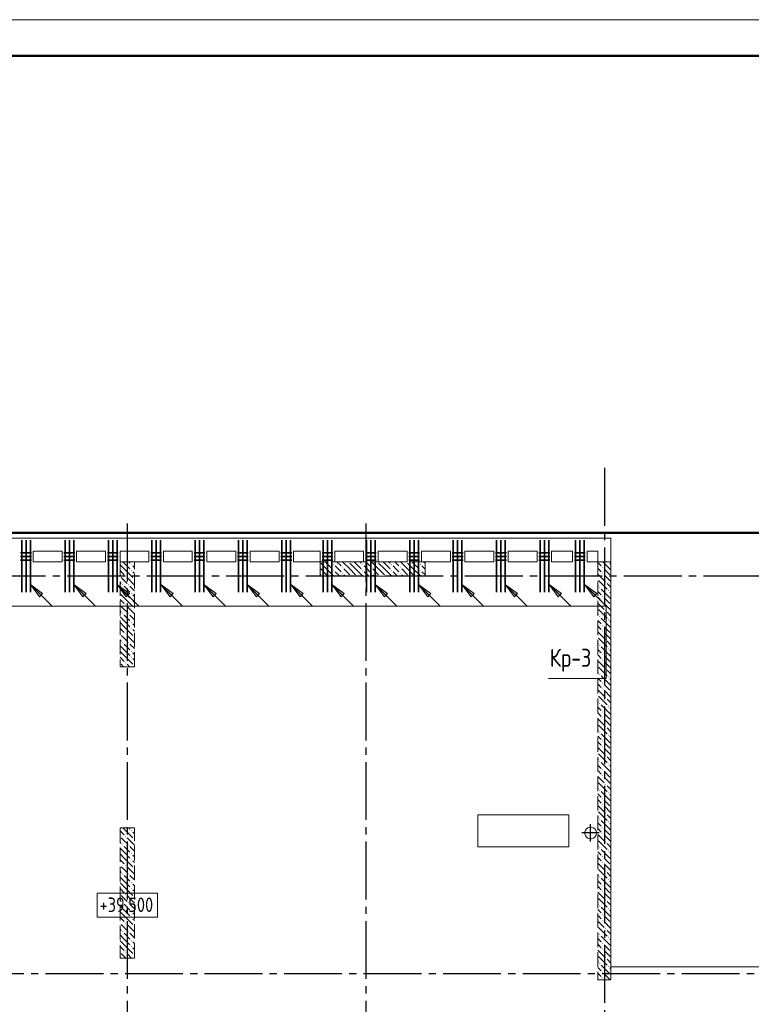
# Model space of a CAD drawing. Header units: millimetres. Extents: x 0 to 61017, y 0 to 42000.
# Tile 11 of 16: x 26752 to 36872, y 28380 to 42000. Entities that reach past the tile are written whole.
import ezdxf

# ---------------------------------------------------------------- set-up
doc = ezdxf.new("R2010")
doc.units = ezdxf.units.MM
doc.linetypes.add('______2', pattern=[270, 200, -70])
doc.linetypes.add('______5', pattern=[1100, 800, -100, 100, -100])
doc.layers.add('S1 Стержни арматуры фон', color=7, linetype='______2', lineweight=13, true_color=0xa0a0a0)
doc.layers.add('Поперечное армирование AW фон', color=7, linetype='______2', lineweight=13, true_color=0xa0a0a0)
for name, color, linetype, lineweight in [('Standard', 7, 'Continuous', 25), ('Высотные отметки', 7, 'Continuous', 25), ('ЖБ Перекрытие верхний уровень', 7, 'Continuous', 35), ('ЖБ Пилон', 7, 'Continuous', 35), ('ЖБ Стена верхний уровень', 7, 'Continuous', 35), ('Оси', 40, '______5', 18), ('Позиционная метка номер позиции', 7, 'Continuous', 13)]:
    doc.layers.add(name, color=color, linetype=linetype, lineweight=lineweight)
doc.styles.add('GOST 2.304-81', font='txt')

msp = doc.modelspace()

# ---------------------------------------------------------------- hatches: boundary and pattern name
at = {"layer": 'ЖБ Пилон', "linetype": 'Continuous', "lineweight": 18, "transparency": 33554687}
for points in [[(28290, 34463), (28297, 34470), (28303, 34463), (28297, 34457)], [(31090, 34463), (31097, 34470), (31103, 34463), (31097, 34457)], [(31300, 34500), (31297, 34497), (31294, 34500)], [(31490, 34463), (31497, 34470), (31503, 34463), (31497, 34457)], [(31700, 34500), (31697, 34497), (31694, 34500)], [(31890, 34463), (31897, 34470), (31903, 34463), (31897, 34457)], [(32100, 34500), (32097, 34497), (32094, 34500)], [(32290, 34463), (32297, 34470), (32303, 34463), (32297, 34457)], [(28290, 34383), (28297, 34390), (28303, 34383), (28297, 34377)], [(31090, 34383), (31097, 34390), (31103, 34383), (31097, 34377)], [(31210, 34423), (31217, 34430), (31223, 34423), (31217, 34417)], [(31210, 34343), (31217, 34350), (31223, 34343), (31217, 34337)], [(31490, 34383), (31497, 34390), (31503, 34383), (31497, 34377)], [(31610, 34423), (31617, 34430), (31623, 34423), (31617, 34417)], [(31610, 34343), (31617, 34350), (31623, 34343), (31617, 34337)], [(31890, 34383), (31897, 34390), (31903, 34383), (31897, 34377)], [(32010, 34423), (32017, 34430), (32023, 34423), (32017, 34417)], [(32010, 34343), (32017, 34350), (32023, 34343), (32017, 34337)], [(32290, 34383), (32297, 34390), (32303, 34383), (32297, 34377)], [(28140, 34307), (28143, 34303), (28140, 34300)], [(28170, 34183), (28177, 34190), (28183, 34183), (28177, 34177)], [(28210, 34303), (28217, 34310), (28223, 34303), (28217, 34297)], [(28250, 34183), (28257, 34190), (28263, 34183), (28257, 34177)], [(28330, 34263), (28337, 34270), (28340, 34267), (28340, 34260), (28337, 34257)], [(30930, 34303), (30937, 34310), (30943, 34303), (30940, 34300), (30934, 34300)], [(31010, 34303), (31017, 34310), (31023, 34303), (31020, 34300), (31014, 34300)], [(31330, 34303), (31337, 34310), (31343, 34303), (31340, 34300), (31334, 34300)], [(31410, 34303), (31417, 34310), (31423, 34303), (31420, 34300), (31414, 34300)], [(31730, 34303), (31737, 34310), (31743, 34303), (31740, 34300), (31734, 34300)], [(31810, 34303), (31817, 34310), (31823, 34303), (31820, 34300), (31814, 34300)], [(32130, 34303), (32137, 34310), (32143, 34303), (32140, 34300), (32134, 34300)], [(32210, 34303), (32217, 34310), (32223, 34303), (32220, 34300), (32214, 34300)], [(28290, 34063), (28297, 34070), (28303, 34063), (28297, 34057)], [(28290, 33983), (28297, 33990), (28303, 33983), (28297, 33977)], [(28140, 33907), (28143, 33903), (28140, 33900)], [(28170, 33783), (28177, 33790), (28183, 33783), (28177, 33777)], [(28210, 33903), (28217, 33910), (28223, 33903), (28217, 33897)], [(28250, 33783), (28257, 33790), (28263, 33783), (28257, 33777)], [(28330, 33863), (28337, 33870), (28340, 33867), (28340, 33860), (28337, 33857)], [(28290, 33663), (28297, 33670), (28303, 33663), (28297, 33657)], [(28140, 33507), (28143, 33503), (28140, 33500)], [(28210, 33503), (28217, 33510), (28223, 33503), (28217, 33497)], [(28290, 33583), (28297, 33590), (28303, 33583), (28297, 33577)], [(28170, 33383), (28177, 33390), (28183, 33383), (28177, 33377)], [(28250, 33383), (28257, 33390), (28263, 33383), (28257, 33377)], [(28330, 33463), (28337, 33470), (28340, 33467), (28340, 33460), (28337, 33457)], [(28290, 33263), (28297, 33270), (28303, 33263), (28297, 33257)], [(28140, 33107), (28143, 33103), (28140, 33100)], [(28210, 33103), (28217, 33110), (28223, 33103), (28217, 33097)], [(28290, 33183), (28297, 33190), (28303, 33183), (28297, 33177)], [(28330, 33063), (28337, 33070), (28340, 33067), (28340, 33060), (28337, 33057)], [(28290, 30783), (28297, 30790), (28303, 30783), (28297, 30777)], [(28140, 30707), (28143, 30703), (28140, 30700)], [(28210, 30703), (28217, 30710), (28223, 30703), (28217, 30697)], [(28330, 30663), (28337, 30670), (28340, 30667), (28340, 30660), (28337, 30657)], [(28170, 30583), (28177, 30590), (28183, 30583), (28177, 30577)], [(28250, 30583), (28257, 30590), (28263, 30583), (28257, 30577)], [(28290, 30463), (28297, 30470), (28303, 30463), (28297, 30457)], [(28290, 30383), (28297, 30390), (28303, 30383), (28297, 30377)], [(28140, 30307), (28143, 30303), (28140, 30300)], [(28210, 30303), (28217, 30310), (28223, 30303), (28217, 30297)], [(28330, 30263), (28337, 30270), (28340, 30267), (28340, 30260), (28337, 30257)], [(28170, 30183), (28177, 30190), (28183, 30183), (28177, 30177)], [(28250, 30183), (28257, 30190), (28263, 30183), (28257, 30177)], [(28290, 30063), (28297, 30070), (28303, 30063), (28297, 30057)], [(28290, 29983), (28297, 29990), (28303, 29983), (28297, 29977)], [(28140, 29907), (28143, 29903), (28140, 29900)], [(28210, 29903), (28217, 29910), (28223, 29903), (28217, 29897)], [(28330, 29863), (28337, 29870), (28340, 29867), (28340, 29860), (28337, 29857)], [(28170, 29783), (28177, 29790), (28183, 29783), (28177, 29777)], [(28250, 29783), (28257, 29790), (28263, 29783), (28257, 29777)], [(28290, 29663), (28297, 29670), (28303, 29663), (28297, 29657)], [(28290, 29583), (28297, 29590), (28303, 29583), (28297, 29577)], [(28140, 29507), (28143, 29503), (28140, 29500)], [(28210, 29503), (28217, 29510), (28223, 29503), (28217, 29497)], [(28330, 29463), (28337, 29470), (28340, 29467), (28340, 29460), (28337, 29457)], [(28170, 29383), (28177, 29390), (28183, 29383), (28177, 29377)], [(28250, 29383), (28257, 29390), (28263, 29383), (28257, 29377)], [(28290, 29263), (28297, 29270), (28303, 29263), (28297, 29257)], [(28290, 29183), (28297, 29190), (28303, 29183), (28297, 29177)], [(28140, 29107), (28143, 29103), (28140, 29100)], [(28210, 29103), (28217, 29110), (28223, 29103), (28217, 29097)], [(28330, 29063), (28337, 29070), (28340, 29067), (28340, 29060), (28337, 29057)]]:
    msp.add_hatch(color=7, dxfattribs=at).paths.add_polyline_path(points, flags=16)
at = {"layer": 'ЖБ Стена верхний уровень', "linetype": 'Continuous', "lineweight": 18, "transparency": 33554687}
for points in [[(34900, 34500), (34897, 34497), (34894, 34500)], [(34810, 34423), (34817, 34430), (34823, 34423), (34817, 34417)], [(34810, 34343), (34817, 34350), (34823, 34343), (34817, 34337)], [(34850, 34223), (34857, 34230), (34863, 34223), (34857, 34217)], [(34770, 34143), (34777, 34150), (34783, 34143), (34777, 34137)], [(34890, 34103), (34897, 34110), (34903, 34103), (34897, 34097)], [(34810, 34023), (34817, 34030), (34823, 34023), (34817, 34017)], [(34810, 33943), (34817, 33950), (34823, 33943), (34817, 33937)], [(34850, 33823), (34857, 33830), (34863, 33823), (34857, 33817)], [(34770, 33743), (34777, 33750), (34783, 33743), (34777, 33737)], [(34890, 33703), (34897, 33710), (34903, 33703), (34897, 33697)], [(34810, 33623), (34817, 33630), (34823, 33623), (34817, 33617)], [(34810, 33543), (34817, 33550), (34823, 33543), (34817, 33537)], [(34850, 33423), (34857, 33430), (34863, 33423), (34857, 33417)], [(34770, 33343), (34777, 33350), (34783, 33343), (34777, 33337)], [(34890, 33303), (34897, 33310), (34903, 33303), (34897, 33297)], [(34810, 33223), (34817, 33230), (34823, 33223), (34817, 33217)], [(34810, 33143), (34817, 33150), (34823, 33143), (34817, 33137)], [(34850, 33023), (34857, 33030), (34863, 33023), (34857, 33017)], [(34770, 32943), (34777, 32950), (34783, 32943), (34777, 32937)], [(34810, 32823), (34817, 32830), (34823, 32823), (34817, 32817)], [(34890, 32903), (34897, 32910), (34903, 32903), (34897, 32897)], [(34810, 32743), (34817, 32750), (34823, 32743), (34817, 32737)], [(34850, 32623), (34857, 32630), (34863, 32623), (34857, 32617)], [(34770, 32543), (34777, 32550), (34783, 32543), (34777, 32537)], [(34810, 32423), (34817, 32430), (34823, 32423), (34817, 32417)], [(34890, 32503), (34897, 32510), (34903, 32503), (34897, 32497)], [(34810, 32343), (34817, 32350), (34823, 32343), (34817, 32337)], [(34770, 32143), (34777, 32150), (34783, 32143), (34777, 32137)], [(34850, 32223), (34857, 32230), (34863, 32223), (34857, 32217)], [(34810, 32023), (34817, 32030), (34823, 32023), (34817, 32017)], [(34890, 32103), (34897, 32110), (34903, 32103), (34897, 32097)], [(34810, 31943), (34817, 31950), (34823, 31943), (34817, 31937)], [(34770, 31743), (34777, 31750), (34783, 31743), (34777, 31737)], [(34850, 31823), (34857, 31830), (34863, 31823), (34857, 31817)], [(34810, 31623), (34817, 31630), (34823, 31623), (34817, 31617)], [(34890, 31703), (34897, 31710), (34903, 31703), (34897, 31697)], [(34810, 31543), (34817, 31550), (34823, 31543), (34817, 31537)], [(34770, 31343), (34777, 31350), (34783, 31343), (34777, 31337)], [(34850, 31423), (34857, 31430), (34863, 31423), (34857, 31417)], [(34810, 31223), (34817, 31230), (34823, 31223), (34817, 31217)], [(34890, 31303), (34897, 31310), (34903, 31303), (34897, 31297)], [(34810, 31143), (34817, 31150), (34823, 31143), (34817, 31137)], [(34770, 30943), (34777, 30950), (34783, 30943), (34777, 30937)], [(34850, 31023), (34857, 31030), (34863, 31023), (34857, 31017)], [(34810, 30823), (34817, 30830), (34823, 30823), (34817, 30817)], [(34890, 30903), (34897, 30910), (34903, 30903), (34897, 30897)], [(34810, 30743), (34817, 30750), (34823, 30743), (34817, 30737)], [(34770, 30543), (34777, 30550), (34783, 30543), (34777, 30537)], [(34850, 30623), (34857, 30630), (34863, 30623), (34857, 30617)], [(34890, 30503), (34897, 30510), (34903, 30503), (34897, 30497)], [(34810, 30423), (34817, 30430), (34823, 30423), (34817, 30417)], [(34810, 30343), (34817, 30350), (34823, 30343), (34817, 30337)], [(34770, 30143), (34777, 30150), (34783, 30143), (34777, 30137)], [(34850, 30223), (34857, 30230), (34863, 30223), (34857, 30217)], [(34890, 30103), (34897, 30110), (34903, 30103), (34897, 30097)], [(34810, 30023), (34817, 30030), (34823, 30023), (34817, 30017)], [(34810, 29943), (34817, 29950), (34823, 29943), (34817, 29937)], [(34850, 29823), (34857, 29830), (34863, 29823), (34857, 29817)], [(34770, 29743), (34777, 29750), (34783, 29743), (34777, 29737)], [(34890, 29703), (34897, 29710), (34903, 29703), (34897, 29697)], [(34810, 29623), (34817, 29630), (34823, 29623), (34817, 29617)], [(34810, 29543), (34817, 29550), (34823, 29543), (34817, 29537)], [(34850, 29423), (34857, 29430), (34863, 29423), (34857, 29417)], [(34770, 29343), (34777, 29350), (34783, 29343), (34777, 29337)], [(34890, 29303), (34897, 29310), (34903, 29303), (34897, 29297)], [(34810, 29223), (34817, 29230), (34823, 29223), (34817, 29217)], [(34810, 29143), (34817, 29150), (34823, 29143), (34817, 29137)], [(34850, 29023), (34857, 29030), (34863, 29023), (34857, 29017)], [(34770, 28943), (34777, 28950), (34783, 28943), (34777, 28937)], [(34890, 28903), (34897, 28910), (34903, 28903), (34897, 28897)], [(34810, 28823), (34817, 28830), (34823, 28823), (34817, 28817)], [(34810, 28743), (34817, 28750), (34823, 28743), (34817, 28737)]]:
    msp.add_hatch(color=7, dxfattribs=at).paths.add_polyline_path(points, flags=16)
at = {"layer": 'Позиционная метка номер позиции', "linetype": 'Continuous', "lineweight": 13, "transparency": 33554687}
for points in [[(27027, 34018), (26900, 34188), (27070, 34061)], [(27627, 34018), (27500, 34188), (27670, 34061)], [(28227, 34018), (28100, 34188), (28270, 34061)], [(28832, 34018), (28705, 34188), (28875, 34061)], [(29427, 34018), (29300, 34188), (29470, 34061)], [(30027, 34018), (29900, 34188), (30070, 34061)], [(30632, 34018), (30505, 34188), (30675, 34061)], [(31197, 34018), (31070, 34188), (31240, 34061)], [(31797, 34018), (31670, 34188), (31840, 34061)], [(32397, 34018), (32270, 34188), (32440, 34061)], [(32997, 34018), (32870, 34188), (33040, 34061)], [(33597, 34018), (33470, 34188), (33640, 34061)], [(34202, 34018), (34075, 34188), (34245, 34061)], [(34692, 34018), (34565, 34188), (34735, 34061)]]:
    msp.add_hatch(color=7, dxfattribs=at).paths.add_polyline_path(points, flags=16)

# ---------------------------------------------------------------- linework, layer by layer
at = {"layer": 'S1 Стержни арматуры фон', "color": 7, "linetype": 'Continuous', "lineweight": 35, "transparency": 33554687}
for p, q in [((26780, 34800), (26780, 34080)), ((26840, 34800), (26840, 34080)), ((26900, 34800), (26900, 34080)), ((27380, 34800), (27380, 34080)), ((27440, 34800), (27440, 34080)), ((27500, 34800), (27500, 34080)), ((27980, 34800), (27980, 34080)), ((28040, 34800), (28040, 34080)), ((28100, 34800), (28100, 34080)), ((28580, 34800), (28580, 34080)), ((28640, 34800), (28640, 34080)), ((28700, 34800), (28700, 34080)), ((29180, 34800), (29180, 34080)), ((29240, 34800), (29240, 34080)), ((29300, 34800), (29300, 34080)), ((29780, 34800), (29780, 34080)), ((29840, 34800), (29840, 34080)), ((29900, 34800), (29900, 34080)), ((30380, 34800), (30380, 34080)), ((30440, 34800), (30440, 34080)), ((30500, 34800), (30500, 34080)), ((30950, 34800), (30950, 34080)), ((31010, 34800), (31010, 34080)), ((31070, 34800), (31070, 34080)), ((31550, 34800), (31550, 34080)), ((31610, 34800), (31610, 34080)), ((31670, 34800), (31670, 34080)), ((32150, 34800), (32150, 34080)), ((32210, 34800), (32210, 34080)), ((32270, 34800), (32270, 34080)), ((32750, 34800), (32750, 34080)), ((32810, 34800), (32810, 34080)), ((32870, 34800), (32870, 34080)), ((33350, 34800), (33350, 34080)), ((33410, 34800), (33410, 34080)), ((33470, 34800), (33470, 34080)), ((33950, 34800), (33950, 34080)), ((34010, 34800), (34010, 34080)), ((34070, 34800), (34070, 34080)), ((34440, 34800), (34440, 34080)), ((34500, 34800), (34500, 34080)), ((34560, 34800), (34560, 34080))]:
    msp.add_line(p, q, dxfattribs=at)
at = {"layer": 'Standard', "color": 8, "linetype": '______5', "lineweight": -3, "transparency": 33554687}
for p, q in [((34650, 30630), (34650, 30870)), ((34770, 30750), (34530, 30750))]:
    msp.add_line(p, q, dxfattribs=at)
at = {"layer": 'Standard', "color": 7, "linetype": 'Continuous', "lineweight": 13, "transparency": 33554687}
msp.add_lwpolyline([(0, 0), (59400, 0), (59400, 42000), (0, 42000), (0, 0)], close=True, dxfattribs=at)
at = {"layer": 'Standard', "color": 7, "linetype": 'Continuous', "lineweight": 50, "transparency": 33554687}
msp.add_lwpolyline([(2000, 41500), (58900, 41500), (58900, 500), (2000, 500), (2000, 41500)], close=True, dxfattribs=at)
at = {"layer": 'Standard', "color": 254, "linetype": 'Continuous', "lineweight": 50, "true_color": 0xc4c4ff, "transparency": 33554687}
msp.add_lwpolyline([(7025, 19800), (49780, 19800), (49780, 34900), (7025, 34900), (7025, 19800)], dxfattribs=at)
at = {"layer": 'Высотные отметки', "color": 7, "linetype": 'Continuous', "lineweight": 18, "transparency": 33554687}
msp.add_lwpolyline([(27823, 29583), (28660, 29583), (28660, 29917), (27823, 29917), (27823, 29583)], dxfattribs=at)
at = {"layer": 'ЖБ Перекрытие верхний уровень', "color": 7, "linetype": 'Continuous', "lineweight": 18, "transparency": 33554687}
for p, q in [((28240, 34830), (21730, 34830)), ((34930, 34830), (28240, 34830)), ((34930, 28900), (34930, 34830)), ((26940, 34500), (26940, 34650)), ((26940, 34650), (27340, 34650)), ((27340, 34650), (27340, 34500)), ((27540, 34650), (27940, 34650)), ((27540, 34500), (27540, 34650)), ((27940, 34650), (27940, 34500)), ((28140, 34500), (28140, 34650)), ((28140, 34650), (28240, 34650)), ((28240, 34650), (28540, 34650)), ((28540, 34650), (28540, 34500)), ((28740, 34500), (28740, 34650)), ((28740, 34650), (29140, 34650)), ((29140, 34650), (29140, 34500)), ((29340, 34500), (29340, 34650)), ((29340, 34650), (29740, 34650)), ((29740, 34650), (29740, 34500)), ((29940, 34500), (29940, 34650)), ((29940, 34650), (30340, 34650)), ((30340, 34650), (30340, 34500)), ((30540, 34650), (30910, 34650)), ((30540, 34500), (30540, 34650)), ((30910, 34650), (30910, 34500)), ((31110, 34500), (31110, 34650)), ((31110, 34650), (31510, 34650)), ((31510, 34650), (31510, 34500)), ((31710, 34500), (31710, 34650)), ((31710, 34650), (32110, 34650)), ((32110, 34650), (32110, 34500)), ((32310, 34500), (32310, 34650)), ((32310, 34650), (32710, 34650)), ((32710, 34650), (32710, 34500)), ((32910, 34500), (32910, 34650)), ((32910, 34650), (33310, 34650)), ((33310, 34650), (33310, 34500)), ((33510, 34500), (33510, 34650)), ((33510, 34650), (33910, 34650)), ((33910, 34650), (33910, 34500)), ((34110, 34650), (34400, 34650)), ((34110, 34500), (34110, 34650)), ((34400, 34650), (34400, 34500)), ((34600, 34500), (34600, 34650)), ((34600, 34650), (34750, 34650)), ((34750, 34650), (34750, 34500)), ((27340, 34500), (26940, 34500)), ((27940, 34500), (27540, 34500)), ((28240, 34500), (28140, 34500)), ((28540, 34500), (28240, 34500)), ((29140, 34500), (28740, 34500)), ((29740, 34500), (29340, 34500)), ((30340, 34500), (29940, 34500)), ((30910, 34500), (30540, 34500)), ((31510, 34500), (31110, 34500)), ((32110, 34500), (31710, 34500)), ((32710, 34500), (32310, 34500)), ((33310, 34500), (32910, 34500)), ((33910, 34500), (33510, 34500)), ((34400, 34500), (34110, 34500)), ((34750, 34500), (34600, 34500)), ((34350, 31000), (33090, 31000)), ((33090, 31000), (33090, 30560)), ((34350, 30560), (34350, 31000)), ((34578, 30787), (34570, 30763)), ((34593, 30807), (34578, 30787)), ((34613, 30822), (34593, 30807)), ((34637, 30830), (34613, 30822)), ((34663, 30830), (34637, 30830)), ((34687, 30822), (34663, 30830)), ((34707, 30807), (34687, 30822)), ((34722, 30787), (34707, 30807)), ((34730, 30763), (34722, 30787)), ((34570, 30763), (34570, 30737)), ((34570, 30737), (34578, 30713)), ((34578, 30713), (34593, 30693)), ((34593, 30693), (34613, 30678)), ((34613, 30678), (34637, 30670)), ((34637, 30670), (34663, 30670)), ((34663, 30670), (34687, 30678)), ((34687, 30678), (34707, 30693)), ((34707, 30693), (34722, 30713)), ((34722, 30713), (34730, 30737)), ((34730, 30737), (34730, 30763)), ((33090, 30560), (34350, 30560)), ((39880, 28900), (34930, 28900))]:
    msp.add_line(p, q, dxfattribs=at)
at = {"layer": 'ЖБ Пилон', "color": 253, "linetype": '______2', "lineweight": 13, "true_color": 0xa0a0a0, "transparency": 33554687}
for p, q in [((28140, 34500), (28140, 33050)), ((28340, 34500), (28140, 34500)), ((28340, 33050), (28340, 34500)), ((32360, 34500), (30910, 34500)), ((30910, 34500), (30910, 34300)), ((32360, 34300), (32360, 34500)), ((30910, 34300), (32360, 34300)), ((28140, 33050), (28340, 33050)), ((28140, 30820), (28140, 29020)), ((28340, 30820), (28140, 30820)), ((28340, 29020), (28340, 30820)), ((28140, 29020), (28340, 29020))]:
    msp.add_line(p, q, dxfattribs=at)
at = {"layer": 'ЖБ Пилон', "color": 9, "linetype": 'Continuous', "lineweight": 18, "true_color": 0xc7c7c7, "transparency": 33554687}
for p, q in [((28140, 34460), (28197, 34403)), ((28197, 34483), (28180, 34500)), ((28197, 34483), (28277, 34403)), ((28260, 34500), (28277, 34483)), ((30917, 34483), (30997, 34403)), ((30997, 34483), (30980, 34500)), ((30997, 34483), (31077, 34403)), ((31060, 34500), (31077, 34483)), ((31140, 34500), (31197, 34443)), ((31317, 34403), (31220, 34500)), ((31317, 34483), (31397, 34403)), ((31397, 34483), (31380, 34500)), ((31397, 34483), (31477, 34403)), ((31460, 34500), (31477, 34483)), ((31540, 34500), (31597, 34443)), ((31717, 34403), (31620, 34500)), ((31717, 34483), (31797, 34403)), ((31797, 34483), (31780, 34500)), ((31797, 34483), (31877, 34403)), ((31860, 34500), (31877, 34483)), ((31940, 34500), (31997, 34443)), ((32117, 34403), (32020, 34500)), ((32117, 34483), (32197, 34403)), ((32197, 34483), (32180, 34500)), ((32197, 34483), (32277, 34403)), ((32260, 34500), (32277, 34483)), ((32340, 34500), (32360, 34480)), ((28140, 34380), (28197, 34323)), ((28197, 34403), (28317, 34283)), ((28340, 34420), (28317, 34443)), ((28317, 34363), (28340, 34340)), ((30917, 34403), (30910, 34410)), ((30910, 34330), (30917, 34323)), ((30917, 34403), (30997, 34323)), ((30997, 34403), (31100, 34300)), ((31157, 34403), (31117, 34443)), ((31117, 34363), (31180, 34300)), ((31197, 34363), (31157, 34403)), ((31237, 34403), (31317, 34323)), ((31237, 34323), (31260, 34300)), ((31317, 34403), (31397, 34323)), ((31397, 34403), (31500, 34300)), ((31557, 34403), (31517, 34443)), ((31517, 34363), (31580, 34300)), ((31597, 34363), (31557, 34403)), ((31637, 34403), (31717, 34323)), ((31637, 34323), (31660, 34300)), ((31717, 34403), (31797, 34323)), ((31797, 34403), (31900, 34300)), ((31957, 34403), (31917, 34443)), ((31917, 34363), (31980, 34300)), ((31997, 34363), (31957, 34403)), ((32037, 34403), (32117, 34323)), ((32037, 34323), (32060, 34300)), ((32117, 34403), (32197, 34323)), ((32197, 34403), (32300, 34300)), ((32357, 34403), (32317, 34443)), ((32317, 34363), (32360, 34320)), ((32360, 34400), (32357, 34403)), ((28140, 34220), (28157, 34203)), ((28197, 34243), (28157, 34283)), ((28237, 34203), (28197, 34243)), ((28237, 34283), (28340, 34180)), ((28197, 34083), (28140, 34140)), ((28140, 34060), (28197, 34003)), ((28197, 34163), (28277, 34083)), ((28197, 34083), (28277, 34003)), ((28277, 34163), (28340, 34100)), ((28140, 33980), (28197, 33923)), ((28197, 34003), (28317, 33883)), ((28340, 34020), (28317, 34043)), ((28317, 33963), (28340, 33940)), ((28140, 33820), (28157, 33803)), ((28197, 33843), (28157, 33883)), ((28237, 33803), (28197, 33843)), ((28237, 33883), (28340, 33780)), ((28197, 33683), (28140, 33740)), ((28140, 33660), (28197, 33603)), ((28197, 33763), (28277, 33683)), ((28197, 33683), (28277, 33603)), ((28277, 33763), (28340, 33700)), ((28340, 33620), (28317, 33643)), ((28140, 33580), (28197, 33523)), ((28197, 33603), (28317, 33483)), ((28317, 33563), (28340, 33540)), ((28140, 33420), (28157, 33403)), ((28197, 33443), (28157, 33483)), ((28237, 33403), (28197, 33443)), ((28237, 33483), (28340, 33380)), ((28197, 33283), (28140, 33340)), ((28140, 33260), (28197, 33203)), ((28197, 33363), (28277, 33283)), ((28197, 33283), (28277, 33203)), ((28277, 33363), (28340, 33300)), ((28340, 33220), (28317, 33243)), ((28140, 33180), (28197, 33123)), ((28197, 33203), (28317, 33083)), ((28317, 33163), (28340, 33140)), ((28190, 33050), (28157, 33083)), ((28237, 33083), (28270, 33050)), ((28180, 30820), (28197, 30803)), ((28197, 30803), (28317, 30683)), ((28260, 30820), (28277, 30803)), ((28140, 30780), (28197, 30723)), ((28197, 30643), (28157, 30683)), ((28237, 30683), (28340, 30580)), ((28317, 30763), (28340, 30740)), ((28140, 30620), (28157, 30603)), ((28197, 30483), (28140, 30540)), ((28237, 30603), (28197, 30643)), ((28197, 30563), (28277, 30483)), ((28277, 30563), (28340, 30500)), ((28140, 30460), (28197, 30403)), ((28140, 30380), (28197, 30323)), ((28197, 30483), (28277, 30403)), ((28197, 30403), (28317, 30283)), ((28340, 30420), (28317, 30443)), ((28197, 30243), (28157, 30283)), ((28237, 30203), (28197, 30243)), ((28237, 30283), (28340, 30180)), ((28317, 30363), (28340, 30340)), ((28140, 30220), (28157, 30203)), ((28197, 30083), (28140, 30140)), ((28197, 30163), (28277, 30083)), ((28277, 30163), (28340, 30100)), ((28140, 30060), (28197, 30003)), ((28140, 29980), (28197, 29923)), ((28197, 30083), (28277, 30003)), ((28197, 30003), (28317, 29883)), ((28340, 30020), (28317, 30043)), ((28197, 29843), (28157, 29883)), ((28237, 29803), (28197, 29843)), ((28237, 29883), (28340, 29780)), ((28317, 29963), (28340, 29940)), ((28140, 29820), (28157, 29803)), ((28197, 29683), (28140, 29740)), ((28197, 29763), (28277, 29683)), ((28277, 29763), (28340, 29700)), ((28140, 29660), (28197, 29603)), ((28140, 29580), (28197, 29523)), ((28197, 29683), (28277, 29603)), ((28197, 29603), (28317, 29483)), ((28340, 29620), (28317, 29643)), ((28317, 29563), (28340, 29540)), ((28140, 29420), (28157, 29403)), ((28197, 29443), (28157, 29483)), ((28237, 29403), (28197, 29443)), ((28237, 29483), (28340, 29380)), ((28197, 29283), (28140, 29340)), ((28197, 29363), (28277, 29283)), ((28277, 29363), (28340, 29300)), ((28140, 29260), (28197, 29203)), ((28140, 29180), (28197, 29123)), ((28197, 29283), (28277, 29203)), ((28197, 29203), (28317, 29083)), ((28340, 29220), (28317, 29243)), ((28317, 29163), (28340, 29140)), ((28140, 29020), (28140, 29020)), ((28197, 29043), (28157, 29083)), ((28220, 29020), (28197, 29043)), ((28237, 29083), (28300, 29020))]:
    msp.add_line(p, q, dxfattribs=at)
at = {"layer": 'ЖБ Стена верхний уровень', "color": 251, "linetype": '______2', "lineweight": 13, "true_color": 0x656565, "transparency": 33554687}
for p, q in [((34930, 34500), (34750, 34500)), ((34750, 34500), (34750, 28720)), ((34930, 28720), (34930, 34500)), ((34750, 28720), (34930, 28720))]:
    msp.add_line(p, q, dxfattribs=at)
at = {"layer": 'ЖБ Стена верхний уровень', "color": 9, "linetype": 'Continuous', "lineweight": 18, "true_color": 0xc7c7c7, "transparency": 33554687}
for p, q in [((34750, 34490), (34797, 34443)), ((34917, 34403), (34820, 34500)), ((34917, 34483), (34930, 34470)), ((34757, 34403), (34750, 34410)), ((34750, 34330), (34837, 34243)), ((34797, 34363), (34757, 34403)), ((34837, 34403), (34917, 34323)), ((34837, 34323), (34930, 34230)), ((34917, 34403), (34930, 34390)), ((34757, 34243), (34877, 34123)), ((34930, 34150), (34877, 34203)), ((34750, 34170), (34757, 34163)), ((34750, 34090), (34797, 34043)), ((34917, 34003), (34797, 34123)), ((34917, 34083), (34930, 34070)), ((34757, 34003), (34750, 34010)), ((34750, 33930), (34837, 33843)), ((34797, 33963), (34757, 34003)), ((34837, 34003), (34917, 33923)), ((34837, 33923), (34930, 33830)), ((34917, 34003), (34930, 33990)), ((34757, 33843), (34877, 33723)), ((34930, 33750), (34877, 33803)), ((34750, 33770), (34757, 33763)), ((34750, 33690), (34797, 33643)), ((34917, 33603), (34797, 33723)), ((34917, 33683), (34930, 33670)), ((34757, 33603), (34750, 33610)), ((34750, 33530), (34837, 33443)), ((34797, 33563), (34757, 33603)), ((34837, 33603), (34917, 33523)), ((34837, 33523), (34930, 33430)), ((34917, 33603), (34930, 33590)), ((34750, 33370), (34757, 33363)), ((34757, 33443), (34877, 33323)), ((34930, 33350), (34877, 33403)), ((34750, 33290), (34797, 33243)), ((34917, 33203), (34797, 33323)), ((34917, 33283), (34930, 33270)), ((34757, 33203), (34750, 33210)), ((34750, 33130), (34837, 33043)), ((34797, 33163), (34757, 33203)), ((34837, 33203), (34917, 33123)), ((34837, 33123), (34930, 33030)), ((34917, 33203), (34930, 33190)), ((34750, 32970), (34757, 32963)), ((34757, 33043), (34877, 32923)), ((34930, 32950), (34877, 33003)), ((34750, 32890), (34797, 32843)), ((34917, 32803), (34797, 32923)), ((34917, 32883), (34930, 32870)), ((34757, 32803), (34750, 32810)), ((34750, 32730), (34837, 32643)), ((34797, 32763), (34757, 32803)), ((34837, 32803), (34917, 32723)), ((34837, 32723), (34930, 32630)), ((34917, 32803), (34930, 32790)), ((34750, 32570), (34757, 32563)), ((34757, 32643), (34877, 32523)), ((34930, 32550), (34877, 32603)), ((34750, 32490), (34797, 32443)), ((34917, 32403), (34797, 32523)), ((34917, 32483), (34930, 32470)), ((34757, 32403), (34750, 32410)), ((34750, 32330), (34837, 32243)), ((34797, 32363), (34757, 32403)), ((34837, 32403), (34917, 32323)), ((34837, 32323), (34930, 32230)), ((34917, 32403), (34930, 32390)), ((34750, 32170), (34757, 32163)), ((34757, 32243), (34877, 32123)), ((34930, 32150), (34877, 32203)), ((34750, 32090), (34797, 32043)), ((34757, 32003), (34750, 32010)), ((34917, 32003), (34797, 32123)), ((34917, 32083), (34930, 32070)), ((34750, 31930), (34837, 31843)), ((34797, 31963), (34757, 32003)), ((34837, 32003), (34917, 31923)), ((34837, 31923), (34930, 31830)), ((34917, 32003), (34930, 31990)), ((34750, 31770), (34757, 31763)), ((34757, 31843), (34877, 31723)), ((34930, 31750), (34877, 31803)), ((34750, 31690), (34797, 31643)), ((34757, 31603), (34750, 31610)), ((34797, 31563), (34757, 31603)), ((34917, 31603), (34797, 31723)), ((34837, 31603), (34917, 31523)), ((34917, 31683), (34930, 31670)), ((34917, 31603), (34930, 31590)), ((34750, 31530), (34837, 31443)), ((34837, 31523), (34930, 31430)), ((34750, 31370), (34757, 31363)), ((34757, 31443), (34877, 31323)), ((34930, 31350), (34877, 31403)), ((34750, 31290), (34797, 31243)), ((34757, 31203), (34750, 31210)), ((34797, 31163), (34757, 31203)), ((34917, 31203), (34797, 31323)), ((34837, 31203), (34917, 31123)), ((34917, 31283), (34930, 31270)), ((34917, 31203), (34930, 31190)), ((34750, 31130), (34837, 31043)), ((34837, 31123), (34930, 31030)), ((34750, 30970), (34757, 30963)), ((34757, 31043), (34877, 30923)), ((34917, 30803), (34797, 30923)), ((34930, 30950), (34877, 31003)), ((34750, 30890), (34797, 30843)), ((34757, 30803), (34750, 30810)), ((34797, 30763), (34757, 30803)), ((34837, 30803), (34917, 30723)), ((34917, 30883), (34930, 30870)), ((34917, 30803), (34930, 30790)), ((34750, 30730), (34837, 30643)), ((34837, 30723), (34930, 30630)), ((34750, 30570), (34757, 30563)), ((34757, 30643), (34877, 30523)), ((34917, 30403), (34797, 30523)), ((34930, 30550), (34877, 30603)), ((34750, 30490), (34797, 30443)), ((34757, 30403), (34750, 30410)), ((34797, 30363), (34757, 30403)), ((34837, 30403), (34917, 30323)), ((34917, 30483), (34930, 30470)), ((34917, 30403), (34930, 30390)), ((34750, 30330), (34837, 30243)), ((34757, 30243), (34877, 30123)), ((34837, 30323), (34930, 30230)), ((34750, 30170), (34757, 30163)), ((34917, 30003), (34797, 30123)), ((34930, 30150), (34877, 30203)), ((34750, 30090), (34797, 30043)), ((34757, 30003), (34750, 30010)), ((34797, 29963), (34757, 30003)), ((34837, 30003), (34917, 29923)), ((34917, 30083), (34930, 30070)), ((34917, 30003), (34930, 29990)), ((34750, 29930), (34837, 29843)), ((34757, 29843), (34877, 29723)), ((34837, 29923), (34930, 29830)), ((34750, 29770), (34757, 29763)), ((34917, 29603), (34797, 29723)), ((34930, 29750), (34877, 29803)), ((34750, 29690), (34797, 29643)), ((34757, 29603), (34750, 29610)), ((34797, 29563), (34757, 29603)), ((34837, 29603), (34917, 29523)), ((34917, 29683), (34930, 29670)), ((34917, 29603), (34930, 29590)), ((34750, 29530), (34837, 29443)), ((34757, 29443), (34877, 29323)), ((34837, 29523), (34930, 29430)), ((34750, 29370), (34757, 29363)), ((34750, 29290), (34797, 29243)), ((34917, 29203), (34797, 29323)), ((34930, 29350), (34877, 29403)), ((34757, 29203), (34750, 29210)), ((34797, 29163), (34757, 29203)), ((34837, 29203), (34917, 29123)), ((34917, 29283), (34930, 29270)), ((34917, 29203), (34930, 29190)), ((34750, 29130), (34837, 29043)), ((34757, 29043), (34877, 28923)), ((34837, 29123), (34930, 29030)), ((34750, 28970), (34757, 28963)), ((34750, 28890), (34797, 28843)), ((34917, 28803), (34797, 28923)), ((34930, 28950), (34877, 29003)), ((34917, 28883), (34930, 28870)), ((34757, 28803), (34750, 28810)), ((34797, 28763), (34757, 28803)), ((34837, 28803), (34917, 28723)), ((34917, 28803), (34930, 28790)), ((34750, 28730), (34760, 28720)), ((34837, 28723), (34840, 28720))]:
    msp.add_line(p, q, dxfattribs=at)
at = {"layer": 'Оси', "color": 8, "linetype": '______5', "lineweight": -3, "transparency": 33554687}
for p, q in [((34840, 35800), (34840, 16970)), ((28240, 35030), (28240, 16970)), ((31540, 35030), (31540, 16970)), ((50210, 34300), (4600, 34300)), ((50210, 34300), (4600, 34300)), ((49910, 28800), (4600, 28800))]:
    msp.add_line(p, q, dxfattribs=at)
at = {"layer": 'Позиционная метка номер позиции', "color": 7, "linetype": 'Continuous', "lineweight": 13, "transparency": 33554687}
for p, q in [((26900, 34188), (27200, 33888)), ((26900, 34188), (26900, 34188)), ((26900, 34188), (26900, 34188)), ((26900, 34188), (26900, 34188)), ((26900, 34188), (27070, 34061)), ((27027, 34018), (26900, 34188)), ((27500, 34188), (27800, 33888)), ((27500, 34188), (27500, 34188)), ((27500, 34188), (27500, 34188)), ((27500, 34188), (27500, 34188)), ((27500, 34188), (27670, 34061)), ((27627, 34018), (27500, 34188)), ((28100, 34188), (28400, 33888)), ((28100, 34188), (28100, 34188)), ((28100, 34188), (28100, 34188)), ((28100, 34188), (28100, 34188)), ((28100, 34188), (28270, 34061)), ((28227, 34018), (28100, 34188)), ((28705, 34188), (29005, 33888)), ((28705, 34188), (28705, 34188)), ((28705, 34188), (28705, 34188)), ((28705, 34188), (28705, 34188)), ((28705, 34188), (28875, 34061)), ((28832, 34018), (28705, 34188)), ((29300, 34188), (29600, 33888)), ((29300, 34188), (29300, 34188)), ((29300, 34188), (29300, 34188)), ((29300, 34188), (29300, 34188)), ((29300, 34188), (29470, 34061)), ((29427, 34018), (29300, 34188)), ((29900, 34188), (30200, 33888)), ((29900, 34188), (29900, 34188)), ((29900, 34188), (29900, 34188)), ((29900, 34188), (29900, 34188)), ((29900, 34188), (30070, 34061)), ((30027, 34018), (29900, 34188)), ((30505, 34188), (30805, 33888)), ((30505, 34188), (30505, 34188)), ((30505, 34188), (30505, 34188)), ((30505, 34188), (30505, 34188)), ((30505, 34188), (30675, 34061)), ((30632, 34018), (30505, 34188)), ((31070, 34188), (31370, 33888)), ((31070, 34188), (31070, 34188)), ((31070, 34188), (31070, 34188)), ((31070, 34188), (31070, 34188)), ((31070, 34188), (31240, 34061)), ((31197, 34018), (31070, 34188)), ((31670, 34188), (31970, 33888)), ((31670, 34188), (31670, 34188)), ((31670, 34188), (31670, 34188)), ((31670, 34188), (31670, 34188)), ((31670, 34188), (31840, 34061)), ((31797, 34018), (31670, 34188)), ((32270, 34188), (32570, 33888)), ((32270, 34188), (32270, 34188)), ((32270, 34188), (32270, 34188)), ((32270, 34188), (32270, 34188)), ((32270, 34188), (32440, 34061)), ((32397, 34018), (32270, 34188)), ((32870, 34188), (33170, 33888)), ((32870, 34188), (32870, 34188)), ((32870, 34188), (32870, 34188)), ((32870, 34188), (32870, 34188)), ((32870, 34188), (33040, 34061)), ((32997, 34018), (32870, 34188)), ((33470, 34188), (33770, 33888)), ((33470, 34188), (33470, 34188)), ((33470, 34188), (33470, 34188)), ((33470, 34188), (33470, 34188)), ((33470, 34188), (33640, 34061)), ((33597, 34018), (33470, 34188)), ((34075, 34188), (34375, 33888)), ((34075, 34188), (34075, 34188)), ((34075, 34188), (34075, 34188)), ((34075, 34188), (34075, 34188)), ((34075, 34188), (34245, 34061)), ((34202, 34018), (34075, 34188)), ((34565, 34188), (34865, 33888)), ((34565, 34188), (34565, 34188)), ((34565, 34188), (34565, 34188)), ((34565, 34188), (34565, 34188)), ((34565, 34188), (34735, 34061)), ((34692, 34018), (34565, 34188)), ((27070, 34061), (27027, 34018)), ((27670, 34061), (27627, 34018)), ((28270, 34061), (28227, 34018)), ((28875, 34061), (28832, 34018)), ((29470, 34061), (29427, 34018)), ((30070, 34061), (30027, 34018)), ((30675, 34061), (30632, 34018)), ((31240, 34061), (31197, 34018)), ((31840, 34061), (31797, 34018)), ((32440, 34061), (32397, 34018)), ((33040, 34061), (32997, 34018)), ((33640, 34061), (33597, 34018)), ((34245, 34061), (34202, 34018)), ((34735, 34061), (34692, 34018)), ((27048, 34039), (27059, 34029)), ((27648, 34039), (27659, 34029)), ((28248, 34039), (28259, 34029)), ((28853, 34039), (28864, 34029)), ((29448, 34039), (29459, 34029)), ((30048, 34039), (30059, 34029)), ((30653, 34039), (30664, 34029)), ((31218, 34039), (31229, 34029)), ((31818, 34039), (31829, 34029)), ((32418, 34039), (32429, 34029)), ((33018, 34039), (33029, 34029)), ((33618, 34039), (33629, 34029)), ((34223, 34039), (34234, 34029)), ((34713, 34039), (34724, 34029))]:
    msp.add_line(p, q, dxfattribs=at)
msp.add_lwpolyline([(22040, 34188), (22340, 33888), (34865, 33888), (34865, 32888), (34065, 32888)], dxfattribs=at)
at = {"layer": 'Поперечное армирование AW фон', "color": 7, "linetype": 'Continuous', "lineweight": 35, "transparency": 33554687}
for p, q in [((26915, 34625), (26765, 34625)), ((27515, 34625), (27365, 34625)), ((28115, 34625), (27965, 34625)), ((28715, 34625), (28565, 34625)), ((29315, 34625), (29165, 34625)), ((29915, 34625), (29765, 34625)), ((30515, 34625), (30365, 34625)), ((31085, 34625), (30935, 34625)), ((31685, 34625), (31535, 34625)), ((32285, 34625), (32135, 34625)), ((32885, 34625), (32735, 34625)), ((33485, 34625), (33335, 34625)), ((34085, 34625), (33935, 34625)), ((34575, 34625), (34425, 34625)), ((26915, 34575), (26765, 34575)), ((26915, 34525), (26765, 34525)), ((27515, 34575), (27365, 34575)), ((27515, 34525), (27365, 34525)), ((28115, 34575), (27965, 34575)), ((28115, 34525), (27965, 34525)), ((28715, 34575), (28565, 34575)), ((28715, 34525), (28565, 34525)), ((29315, 34575), (29165, 34575)), ((29315, 34525), (29165, 34525)), ((29915, 34575), (29765, 34575)), ((29915, 34525), (29765, 34525)), ((30515, 34575), (30365, 34575)), ((30515, 34525), (30365, 34525)), ((31085, 34575), (30935, 34575)), ((31085, 34525), (30935, 34525)), ((31685, 34575), (31535, 34575)), ((31685, 34525), (31535, 34525)), ((32285, 34575), (32135, 34575)), ((32285, 34525), (32135, 34525)), ((32885, 34575), (32735, 34575)), ((32885, 34525), (32735, 34525)), ((33485, 34575), (33335, 34575)), ((33485, 34525), (33335, 34525)), ((34085, 34575), (33935, 34575)), ((34085, 34525), (33935, 34525)), ((34575, 34575), (34425, 34575)), ((34575, 34525), (34425, 34525))]:
    msp.add_line(p, q, dxfattribs=at)

# ---------------------------------------------------------------- texts
at = {"layer": 'Standard', "color": 7, "linetype": 'Continuous', "lineweight": 25, "transparency": 33554687, "insert": (34085, 32980), "char_height": 250, "width": 711.25, "attachment_point": 7, "style": 'GOST 2.304-81'}
msp.add_mtext('Кр-3', dxfattribs=at)
at = {"layer": 'Высотные отметки', "color": 7, "linetype": 'Continuous', "lineweight": 18, "transparency": 33554687, "insert": (27857, 29657), "char_height": 200, "width": 870.47, "attachment_point": 7, "style": 'GOST 2.304-81'}
msp.add_mtext('\\W1.02;+39.500', dxfattribs=at)

doc.saveas('drawing.dxf')
